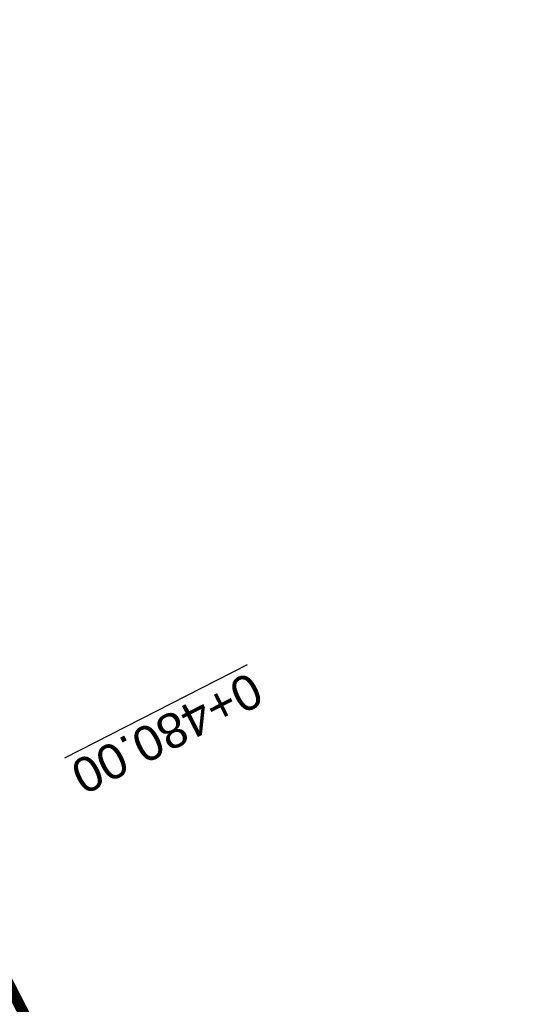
# Model space of a CAD drawing. Header units: metres. Extents: x 7529682 to 7533711, y 5721195 to 5727842.
# Tile 207 of 232: x 7529947 to 7529965, y 5727369 to 5727404. Entities that reach past the tile are written whole.
import ezdxf

# ---------------------------------------------------------------- set-up
doc = ezdxf.new("R2010")
doc.units = ezdxf.units.M
doc.linetypes.add('817-dzialki-09-05-04$0$HIDDEN', pattern=[0.375, 0.25, -0.125])
doc.layers.add('D-LR-etap-III', color=7, linetype='817-dzialki-09-05-04$0$HIDDEN', lineweight=50, true_color=0x00008f)
doc.layers.add('D-przekroje-pop', color=7, linetype='Continuous', lineweight=50, true_color=0x000099)
doc.styles.get("Standard").update_dxf_attribs({"font": 'arial.ttf'})

msp = doc.modelspace()

# ---------------------------------------------------------------- linework, layer by layer
at = {"layer": 'D-LR-etap-III', "ltscale": 10, "flags": 128}
msp.add_lwpolyline([(7531750.474471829, 5723895.103125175, 0.4, 0.4, 0), (7531750.505, 5723895.13, 0.4, 0.4, 0), (7531682.71, 5724022.92, 0.4, 0.4, 0), (7531619.177023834, 5724147.203692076, 0.4, 0.4, 0), (7531592.308960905, 5724198.48863389, 0.4, 0.4, 0), (7531553.263875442, 5724272.918564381, 0.4, 0.4, 0), (7531504.019999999, 5724366.79, 0.4, 0.4, 0), (7531482.09, 5724407.62, 0.4, 0.4, 0), (7531412.350402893, 5724541.182759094, 0.4, 0.4, 0), (7531388.463669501, 5724586.929768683, 0.4, 0.4, 0), (7531345.12, 5724669.94, 0.4, 0.4, 0), (7531127.66, 5725081.67, 0.4, 0.4, 0), (7531059.253139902, 5725211.040795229, 0.4, 0.4, 0), (7531008.007244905, 5725307.953830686, 0.4, 0.4, 0), (7530964.181635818, 5725390.835555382, 0.4, 0.4, 0), (7530914.557354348, 5725484.683561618, 0.4, 0.4, 0), (7530865.243241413, 5725577.493975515, 0.4, 0.4, 0), (7530840.085257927, 5725624.058651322, 0.4, 0.4, 0), (7530802.559525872, 5725694.924584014, 0.4, 0.4, 0), (7530755.54, 5725787.51, 0.4, 0.4, 0), (7530708.717810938, 5725876.303221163, 0.4, 0.4, 0), (7530695.12, 5725902.09, 0.4, 0.4, 0), (7530642.91397006, 5726001.07839487, 0.4, 0.4, 0), (7530634.934723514, 5726016.146615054, 0.4, 0.4, 0), (7530610.820000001, 5726061.929999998, 0.4, 0.4, 0), (7530610.820000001, 5726061.929999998, 0.4, 0.4, 0), (7530607.21, 5726063.51, 0.4, 0.4, 0), (7530597.42, 5726080.68, 0.4, 0.4, 0), (7530591.16, 5726088.44, 0.4, 0.4, 0), (7530581.28, 5726107.21, 0.4, 0.4, 0), (7530571.29, 5726130.56, 0.4, 0.4, 0), (7530549.554994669, 5726171.527317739, 0.4, 0.4, 0), (7530531.014309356, 5726206.473807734, 0.4, 0.4, 0), (7530516.461208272, 5726236.016618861, 0.4, 0.4, 0), (7530500.798929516, 5726266.141265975, 0.4, 0.4, 0), (7530491.349999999, 5726283.94, 0.4, 0.4, 0), (7530482.4, 5726303.41, 0.4, 0.4, 0), (7530482.4, 5726303.41, 0.4, 0.4, 0), (7530450.41, 5726357.28, 0.4, 0.4, 0), (7530397.759396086, 5726458.499907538, 0.4, 0.4, 0), (7530334.707815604, 5726583.664702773, 0.4, 0.4, 0), (7530303.939274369, 5726645.167943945, 0.4, 0.4, 0), (7530300.509779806, 5726651.777515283, 0.4, 0.4, 0), (7530289.213532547, 5726671.966724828, 0.4, 0.4, 0), (7530281.54, 5726685.57, 0.4, 0.4, 0), (7530261.37085633, 5726724.163374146, 0.4, 0.4, 0), (7530254.03, 5726738.21, 0.4, 0.4, 0), (7530197.219999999, 5726845.06, 0.4, 0.4, 0), (7530194.71, 5726849.15, 0.4, 0.4, 0), (7530195.92, 5726850.75, 0.4, 0.4, 0), (7530170.546669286, 5726892.961489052, 0.4, 0.4, 0), (7530143.174718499, 5726945.065838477, 0.4, 0.4, 0), (7530105.059999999, 5727018.32, 0.4, 0.4, 0), (7530100.059999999, 5727027.16, 0.4, 0.4, 0), (7530062.318670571, 5727099.625398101, 0.4, 0.4, 0), (7530015.378537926, 5727189.420463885, 0.4, 0.4, 0), (7529983.207960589, 5727250.206596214, 0.4, 0.4, 0), (7529953.284293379, 5727306.74720398, 0.4, 0.4, 0), (7529900.67053443, 5727406.15903814, 0.4, 0.4, 0), (7529890.630239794, 5727425.131178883, 0.4, 0.4, 0), (7529875.155383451, 5727454.426350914, 0.4, 0.4, 0), (7529857.560096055, 5727487.787346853, 0.4, 0.4, 0), (7529835.194401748, 5727530.19312405, 0.4, 0.4, 0), (7529811.740544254, 5727574.662079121, 0.4, 0.4, 0), (7529792.101859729, 5727611.922638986, 0.4, 0.4, 0), (7529768.066117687, 5727657.469613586, 0.4, 0.4, 0), (7529755.210566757, 5727682.131373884, 0.4, 0.4, 0), (7529753.309999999, 5727681.13, 0.4, 0.4, 0), (7529739.21, 5727707.77, 0.4, 0.4, 0), (7529735.394745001, 5727711.251990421, 0.4, 0.4, 0), (7529725.42, 5727730.2, 0.4, 0.4, 0), (7529723.55, 5727729.88, 0.4, 0.4, 0), (7529695.566668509, 5727782.932080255, 0.4, 0.4, 0), (7529717.67971874, 5727794.024357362, 0.4, 0.4, 0), (7529736.274870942, 5727758.647400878, 0.4, 0.4, 0), (7529736.274870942, 5727758.647400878, 0.4, 0.4, 0), (7529744.511003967, 5727750.406106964, 0.4, 0.4, 0), (7529744.511003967, 5727750.406106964, 0.4, 0.4, 0), (7529750.282568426, 5727738.549848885, 0.4, 0.4, 0), (7529777.108510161, 5727687.569424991, 0.4, 0.4, 0), (7529796.51537536, 5727651.329932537, 0.4, 0.4, 0), (7529814.937945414, 5727616.793170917, 0.4, 0.4, 0), (7529839.006722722, 5727572.303976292, 0.4, 0.4, 0), (7529860.617626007, 5727532.509108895, 0.4, 0.4, 0), (7529882.348967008, 5727491.504261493, 0.4, 0.4, 0), (7529904.865139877, 5727449.096370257, 0.4, 0.4, 0), (7529920.747384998, 5727418.884773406, 0.4, 0.4, 0), (7529946.676504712, 5727368.547487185, 0.4, 0.4, 0), (7529972.024701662, 5727320.573310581, 0.4, 0.4, 0), (7529987.740014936, 5727290.153392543, 0.4, 0.4, 0), (7529996.497385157, 5727273.661630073, 0.4, 0.4, 0), (7530017.541471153, 5727234.202689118, 0.4, 0.4, 0), (7530033.053657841, 5727204.864166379, 0.4, 0.4, 0), (7530051.622983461, 5727170.222745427, 0.4, 0.4, 0), (7530069.276612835, 5727137.015751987, 0.4, 0.4, 0), (7530089.385386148, 5727097.533639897, 0.4, 0.4, 0), (7530109.712512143, 5727060.746615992, 0.4, 0.4, 0), (7530136.769722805, 5727011.640131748, 0.4, 0.4, 0), (7530162.446686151, 5726962.743777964, 0.4, 0.4, 0), (7530187.674104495, 5726916.992101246, 0.4, 0.4, 0), (7530207.820739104, 5726879.335323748, 0.4, 0.4, 0), (7530230.625609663, 5726834.518686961, 0.4, 0.4, 0), (7530262.288093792, 5726776.61832811, 0.4, 0.4, 0), (7530277.509672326, 5726760.213143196, 0.4, 0.4, 0), (7530286.036865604, 5726744.106684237, 0.4, 0.4, 0), (7530288.097472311, 5726735.884066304, 0.4, 0.4, 0), (7530290.393870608, 5726725.046963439, 0.4, 0.4, 0), (7530296.17664807, 5726713.582980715, 0.4, 0.4, 0), (7530302.726195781, 5726701.18226779, 0.4, 0.4, 0), (7530325.685047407, 5726657.466383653, 0.4, 0.4, 0), (7530343.243978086, 5726623.648592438, 0.4, 0.4, 0), (7530360.229820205, 5726591.746871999, 0.4, 0.4, 0), (7530383.20855044, 5726548.059469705, 0.4, 0.4, 0), (7530406.017875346, 5726503.605514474, 0.4, 0.4, 0), (7530427.464919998, 5726462.620289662, 0.4, 0.4, 0), (7530447.9278544, 5726424.388014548, 0.4, 0.4, 0), (7530471.126878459, 5726379.920667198, 0.4, 0.4, 0), (7530490.501003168, 5726343.033350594, 0.4, 0.4, 0), (7530509.499458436, 5726306.733076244, 0.4, 0.4, 0), (7530529.890269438, 5726267.244072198, 0.4, 0.4, 0), (7530543.852446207, 5726238.990319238, 0.4, 0.4, 0), (7530554.808897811, 5726218.943990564, 0.4, 0.4, 0), (7530559.027108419, 5726212.223286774, 0.4, 0.4, 0), (7530563.060988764, 5726206.409670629, 0.4, 0.4, 0), (7530566.93354971, 5726200.463543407, 0.4, 0.4, 0), (7530569.771022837, 5726194.901501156, 0.4, 0.4, 0), (7530571.47319415, 5726191.282350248, 0.4, 0.4, 0), (7530572.839142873, 5726188.024533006, 0.4, 0.4, 0), (7530575.295071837, 5726182.034664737, 0.4, 0.4, 0), (7530579.736851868, 5726173.306070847, 0.4, 0.4, 0), (7530583.3, 5726167.41, 0.4, 0.4, 0), (7530593.4, 5726163.33, 0.4, 0.4, 0), (7530598.618375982, 5726155.264489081, 0.4, 0.4, 0), (7530608.258304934, 5726140.497132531, 0.4, 0.4, 0), (7530603.269999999, 5726136.83, 0.4, 0.4, 0), (7530606.53, 5726131.84, 0.4, 0.4, 0), (7530604.239057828, 5726124.21679044, 0.4, 0.4, 0), (7530605.847136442, 5726121.630127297, 0.4, 0.4, 0), (7530608.971611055, 5726116.164124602, 0.4, 0.4, 0), (7530618.114293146, 5726097.791111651, 0.4, 0.4, 0), (7530651.213125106, 5726034.959524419, 0.4, 0.4, 0), (7530670.243741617, 5725998.61095082, 0.4, 0.4, 0), (7530698.075474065, 5725945.952624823, 0.4, 0.4, 0), (7530716.505955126, 5725911.3051464, 0.4, 0.4, 0), (7530735.223454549, 5725875.667401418, 0.4, 0.4, 0), (7530752.504235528, 5725842.154920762, 0.4, 0.4, 0), (7530778.310652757, 5725793.501254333, 0.4, 0.4, 0), (7530797.499961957, 5725756.381811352, 0.4, 0.4, 0), (7530812.518974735, 5725728.28874362, 0.4, 0.4, 0), (7530820.039295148, 5725713.160404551, 0.4, 0.4, 0), (7530822.422446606, 5725710.193574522, 0.4, 0.4, 0), (7530833.154893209, 5725688.800634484, 0.4, 0.4, 0), (7530849.629354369, 5725656.158601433, 0.4, 0.4, 0), (7530867.98290276, 5725621.963939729, 0.4, 0.4, 0), (7530872.629809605, 5725612.88760475, 0.4, 0.4, 0), (7530880.354488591, 5725597.594500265, 0.4, 0.4, 0), (7530883.839446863, 5725593.389159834, 0.4, 0.4, 0), (7530891.782113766, 5725587.763349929, 0.4, 0.4, 0), (7530895.038670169, 5725584.280746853, 0.4, 0.4, 0), (7530897.033644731, 5725580.941110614, 0.4, 0.4, 0), (7530900.951646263, 5725579.945856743, 0.4, 0.4, 0), (7530904.80970798, 5725571.977328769, 0.4, 0.4, 0), (7530903.682362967, 5725568.566434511, 0.4, 0.4, 0), (7530908.900614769, 5725558.844845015, 0.4, 0.4, 0), (7530910.252030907, 5725545.671606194, 0.4, 0.4, 0), (7530912.872986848, 5725538.645543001, 0.4, 0.4, 0), (7530945.278171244, 5725478.464284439, 0.4, 0.4, 0), (7530959.692318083, 5725450.24628822, 0.4, 0.4, 0), (7531002.82670893, 5725368.192370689, 0.4, 0.4, 0), (7531044.703532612, 5725290.314293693, 0.4, 0.4, 0), (7531064.098839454, 5725253.212562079, 0.4, 0.4, 0), (7531083.010253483, 5725216.677517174, 0.4, 0.4, 0), (7531113.013137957, 5725158.465613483, 0.4, 0.4, 0), (7531137.364304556, 5725113.07076138, 0.4, 0.4, 0), (7531150.830830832, 5725086.711759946, 0.4, 0.4, 0), (7531159.745663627, 5725076.640848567, 0.4, 0.4, 0), (7531166.309999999, 5725074.58, 0.4, 0.4, 0), (7531172.29, 5725062.58, 0.4, 0.4, 0), (7531170.589828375, 5725055.605912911, 0.4, 0.4, 0), (7531173.732823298, 5725044.080706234, 0.4, 0.4, 0), (7531215.342008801, 5724964.859648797, 0.4, 0.4, 0), (7531238.054496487, 5724921.684649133, 0.4, 0.4, 0), (7531262.389821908, 5724875.282876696, 0.4, 0.4, 0), (7531295.587160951, 5724811.265731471, 0.4, 0.4, 0), (7531348.487908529, 5724712.362812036, 0.4, 0.4, 0), (7531363.740817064, 5724682.68394264, 0.4, 0.4, 0), (7531366.986905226, 5724675.865317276, 0.4, 0.4, 0), (7531382.541261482, 5724646.110625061, 0.4, 0.4, 0), (7531401.299165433, 5724610.874551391, 0.4, 0.4, 0), (7531428.964837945, 5724558.862274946, 0.4, 0.4, 0), (7531449.111202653, 5724520.397801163, 0.4, 0.4, 0), (7531477.292992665, 5724465.831467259, 0.4, 0.4, 0), (7531500.996290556, 5724421.112506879, 0.4, 0.4, 0), (7531512.121834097, 5724400.549045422, 0.4, 0.4, 0), (7531513.78163794, 5724396.757451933, 0.4, 0.4, 0), (7531526.32, 5724379.39, 0.4, 0.4, 0), (7531566.783642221, 5724302.73628205, 0.4, 0.4, 0), (7531578.579156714, 5724282.774819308, 0.4, 0.4, 0), (7531584.232619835, 5724273.111246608, 0.4, 0.4, 0), (7531590.109283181, 5724263.508189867, 0.4, 0.4, 0), (7531593.027899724, 5724258.771479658, 0.4, 0.4, 0), (7531595.711841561, 5724254.226824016, 0.4, 0.4, 0), (7531601.659976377, 5724243.898197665, 0.4, 0.4, 0), (7531606.097733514, 5724235.986407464, 0.4, 0.4, 0), (7531609.382207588, 5724230.799061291, 0.4, 0.4, 0), (7531611.580260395, 5724227.671180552, 0.4, 0.4, 0), (7531612.707802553, 5724225.86410867, 0.4, 0.4, 0), (7531618.665224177, 5724214.480919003, 0.4, 0.4, 0), (7531619.885522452, 5724212.333950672, 0.4, 0.4, 0), (7531620.931818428, 5724210.787064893, 0.4, 0.4, 0), (7531623.518605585, 5724207.111542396, 0.4, 0.4, 0), (7531626.143926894, 5724203.61306897, 0.4, 0.4, 0), (7531632.022984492, 5724196.485954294, 0.4, 0.4, 0), (7531653.949089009, 5724152.617641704, 0.4, 0.4, 0), (7531656.750690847, 5724143.103797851, 0.4, 0.4, 0), (7531659.61440691, 5724133.254504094, 0.4, 0.4, 0), (7531661.627147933, 5724128.646047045, 0.4, 0.4, 0.01093811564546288), (7531674.314987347, 5724101.43546424, 0.4, 0.4, 0), (7531685.137626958, 5724081.408252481, 0.4, 0.4, 0), (7531692.159945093, 5724066.277333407, 0.4, 0.4, 0), (7531699.662164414, 5724051.388120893, 0.4, 0.4, 0), (7531704.480624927, 5724040.808561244, 0.4, 0.4, 0), (7531704.480624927, 5724040.808561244, 0.4, 0.4, 0), (7531704.401251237, 5724037.368913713, 0.4, 0.4, 0), (7531720.383609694, 5724003.441317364, 0.4, 0.4, 0), (7531728.79890528, 5723986.206298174, 0.4, 0.4, 0), (7531733.237926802, 5723977.192631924, 0.4, 0.4, 0), (7531736.750027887, 5723969.505210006, 0.4, 0.4, 0), (7531737.336143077, 5723968.518916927, 0.4, 0.4, 0), (7531738.285051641, 5723967.699360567, 0.4, 0.4, 0), (7531742.180915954, 5723962.346428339, 0.4, 0.4, 0), (7531744.286141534, 5723958.615526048, 0.4, 0.4, 0), (7531755.393260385, 5723944.192617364, 0.4, 0.4, 0), (7531758.69, 5723936.76, 0.4, 0.4, 0), (7531780.08, 5723929.25, 0.4, 0.4, 0), (7531792.611989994, 5723906.337708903, 0.4, 0.4, 0), (7531792.611989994, 5723906.337708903, 0.4, 0.4, 0), (7531756.962094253, 5723883.055323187, 0.4, 0.4, 0), (7531750.46, 5723895.130000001, 0.4, 0.4, 0), (7531750.46, 5723895.130000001, 0, 0, 0)], format="xyseb", dxfattribs=at)

# ---------------------------------------------------------------- texts
at = {"layer": 'D-przekroje-pop', "lineweight": 30}
msp.add_text('%%U0+480.00', height=1.25, rotation=207.0592858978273, dxfattribs=at).set_placement((7529954.842820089, 5727380.667345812))

doc.saveas('drawing.dxf')
